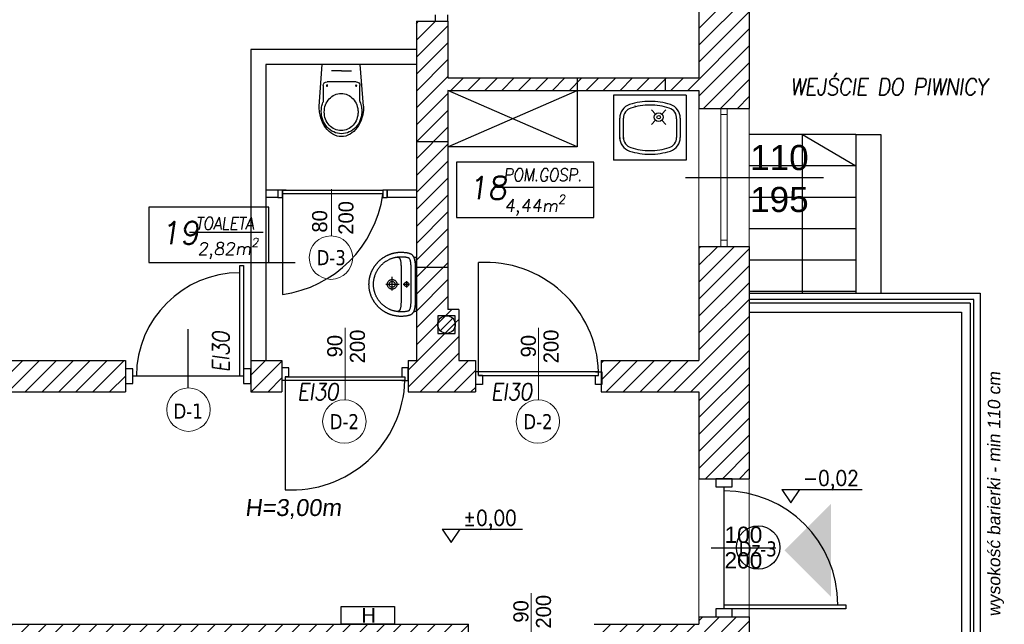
# Model space of a CAD drawing. Header units: millimetres. Extents: x -486876 to 553054, y -140324 to 834178.
# Tile 91 of 155: x -57942 to -50099, y 69711 to 74524. Entities that reach past the tile are written whole.
import ezdxf
from ezdxf.enums import TextEntityAlignment as Align

# ---------------------------------------------------------------- set-up
doc = ezdxf.new("R2010")
doc.units = ezdxf.units.MM
doc.linetypes.add('DASH2', pattern=[0.75, 0.5, -0.25])
for name, color, linetype, lineweight in [('_XREF', 252, 'DASH2', 13), ('XREF$0$okna', 8, 'Continuous', 20), ('XREF$0$ściana nośna', 8, 'Continuous', 30)]:
    doc.layers.add(name, color=color, linetype=linetype, lineweight=lineweight)
for name, color, linetype in [('XREF$0$A-ARM', 8, 'Continuous'), ('XREF$0$A-BUD-OP', 8, 'Continuous'), ('XREF$0$ArchiCAD', 8, 'Continuous'), ('XREF$0$DRZWI', 8, 'Continuous'), ('XREF$0$MEBLE', 8, 'Continuous'), ('XREF$0$MEBLE_ŁAZIENKOWE_I_KUCHENNE', 8, 'Continuous'), ('XREF$0$nowe ściany', 8, 'Continuous'), ('XREF$0$OPIS', 8, 'Continuous'), ('XREF$0$OPISY', 8, 'Continuous'), ('XREF$0$Ppoż', 20, 'Continuous'), ('XREF$0$WIDOK', 8, 'Continuous'), ('XREF$0$WYMIARY', 9, 'Continuous'), ('XREF$0$WYPEŁNIENIA', 8, 'Continuous'), ('XREF$0$ŚCIANY', 8, 'Continuous')]:
    doc.layers.add(name, color=color, linetype=linetype)
doc.styles.add('XREF$0$APLUS', font='arial.ttf', dxfattribs={"width": 0.6})
doc.styles.add('XREF$0$GENERATED_STYLE_1', font='txt')
doc.styles.add('XREF$0$KOTA', font='SIMPLEX', dxfattribs={"width": 0.9, "height": 25})
doc.styles.add('XREF$0$Standard', font='arial.ttf')
doc.styles.add('XREF$0$Verdana 0.8', font='verdana.ttf', dxfattribs={"width": 0.8})

# ---------------------------------------------------------------- blocks, each defined once
blk = doc.blocks.new('*U595')
for p in [(0, -0.35), (0, 0.35)]:
    blk.add_line(p, (0, 0.375))
at = {"ltscale": 0.8}
blk.add_line((-0.0797, 0), (0.3181, 0), dxfattribs=at)
blk.add_lwpolyline([(0.05, 0.375), (0.05, 0.425), (-0.05, 0.425), (-0.05, 0.375)], close=True, dxfattribs=at)
blk.add_lwpolyline([(0, -0.375), (0, -0.35), (0.7497, -0.35), (0.7497, -0.375), (0.05, -0.375), (-0.05, -0.375), (-0.05, -0.425), (0.05, -0.425), (0.05, -0.375)])
blk.add_arc((0, -0.35), 0.7, 0, 90)
at = {"style": 'XREF$0$APLUS'}
blk.add_attdef('S', text='', height=0.1, dxfattribs=at).set_placement((0.1192, 0), align=Align.BOTTOM_CENTER)
blk.add_attdef('H', text='', height=0.1, dxfattribs=at).set_placement((0.1192, -0.0273), align=Align.TOP_CENTER)
blk = doc.blocks.new('XREF$0$KOTA_R3')
at = {"layer": 'XREF$0$A-BUD-OP'}
blk.add_line((-279.4, -2136.8), (-172.7, -2136.8), dxfattribs=at)
blk.add_lwpolyline([(-279.4, -2136.8), (-267.5, -2154.3), (-255.5, -2136.8)], dxfattribs=at)
at = {"layer": 'XREF$0$A-BUD-OP', "style": 'XREF$0$KOTA', "width": 0.9}
for p, height in [((-251.3, -2131.6), 20), ((-251.3, -2153.3), 14)]:
    blk.add_attdef('KOTA', p, '', height=height, dxfattribs=at)
blk = doc.blocks.new('XREF$0$ubi012_r')
for p, q in [((-2.32, 33.16), (0, 0)), ((33.07, 33.16), (30.34, 0)), ((0.86, 16.83), (0.86, 29.35)), ((30.16, 29.17), (30.16, 16.83)), ((27.13, 13.79), (3.9, 13.79)), ((30.34, 0), (0, 0)), ((15.37, 5.06), (7.45, 5.06)), ((15.37, 5.06), (23.29, 5.06))]:
    blk.add_line(p, q)
for centre in [(3.9, 16.83), (27.13, 16.83)]:
    blk.add_circle(centre, 0.506)
for centre, radius, start, end in [((16.19, 42.02), 15.54, 105.94452, 133.25421), ((15.37, 44.42), 13.01, 74.61479, 105.38521), ((15.46, 40.39), 14.7, 77.63332, 102.36668), ((14.56, 42.02), 15.54, 46.74579, 74.05548), ((18.1, 37.5), 18.76, 148.86698, 169.86451), ((20.78, 37.1), 22.27, 133.17767, 154.62576), ((16.63, 38.41), 17.03, 126.52593, 148.9267), ((16.15, 38.74), 14.19, 126.52593, 148.9267), ((15.64, 39.74), 15.37, 102.49464, 126.4967), ((15.32, 39.85), 12.81, 102.49464, 126.4967), ((15.17, 40.39), 12.25, 77.63332, 102.36668), ((15.02, 39.85), 12.81, 53.5033, 77.50536), ((15.28, 39.74), 15.37, 53.5033, 77.50536), ((14.19, 38.74), 14.19, 31.0733, 53.47407), ((14.28, 38.41), 17.03, 31.0733, 53.47407), ((9.97, 37.1), 22.27, 25.37424, 46.82233), ((12.82, 37.5), 18.76, 10.13549, 31.13302), ((27.53, 33.76), 29.8, 154.37329, 172.01485), ((18.81, 37.34), 19.49, 169.76703, 190.23297), ((17.96, 37.85), 16.24, 169.76703, 190.23297), ((17.37, 37.98), 15.63, 148.86698, 169.86451), ((12.97, 37.98), 15.63, 10.13549, 31.13302), ((12.37, 37.85), 16.24, 0, 10.23297), ((3.22, 33.76), 29.8, 7.98515, 25.62671), ((12.1, 37.34), 19.49, 0, 10.23297), ((30.81, 33.16), 33.13, 171.78452, 180.10773), ((15.63, 36.6), 16.22, 189.63639, 202.72046), ((17.37, 37.72), 15.63, 190.13549, 211.13302), ((12.97, 37.72), 15.63, 328.86698, 349.86451), ((12.37, 37.85), 16.24, 349.76703, 0.00002), ((-13.89, 43.27), 46.14, 343.15853, 348.2524), ((12.1, 37.34), 19.49, 349.76703, 0.00002), ((-0.06, 33.16), 33.13, 0, 8.21548), ((-1.67, 29.35), 2.53, 0, 22.72046), ((16.15, 36.96), 14.19, 211.0733, 233.47407), ((15.32, 35.85), 12.81, 233.5033, 257.50536), ((15.02, 35.85), 12.81, 282.49464, 306.4967), ((14.19, 36.96), 14.19, 306.52593, 328.9267), ((32.69, 29.17), 2.53, 163.15853, 180), ((3.9, 16.83), 3.03, 180, 270), ((15.17, 35.31), 12.25, 257.63332, 282.36668), ((27.13, 16.83), 3.03, 270, 0)]:
    blk.add_arc(centre, radius, start, end)
blk = doc.blocks.new('XREF$0$KKP-KOLO2-B02X0201')
at = {"layer": 'XREF$0$A-ARM'}
for points in [[(-21.09, 0), (-21.12, -0.55), (-21.2, -1), (-21.34, -1.39), (-21.54, -1.76), (-21.81, -2.13), (-22.13, -2.54)], [(21.09, 0), (0, 0), (-21.09, 0)], [(22.13, -2.54), (21.81, -2.13), (21.54, -1.76), (21.34, -1.39), (21.2, -1), (21.12, -0.55), (21.09, 0)], [(25.29, -12.17), (25.29, -12.54), (25.28, -12.9), (25.27, -13.27), (25.25, -13.64), (25.22, -14), (25.19, -14.37), (25.16, -14.73), (25.12, -15.09), (25.08, -15.45), (25.03, -15.81), (24.97, -16.16), (24.91, -16.52), (24.85, -16.87), (24.78, -17.22), (24.71, -17.57), (24.63, -17.92), (24.55, -18.26), (24.46, -18.61), (24.37, -18.95), (24.27, -19.29), (24.17, -19.63), (24.06, -19.96), (23.95, -20.3), (23.83, -20.63), (23.71, -20.96), (23.59, -21.29), (23.46, -21.61), (23.33, -21.94), (23.19, -22.26), (23.05, -22.58), (22.9, -22.89), (22.75, -23.21), (22.6, -23.52), (22.44, -23.83), (22.27, -24.14), (22.11, -24.44), (21.94, -24.74), (21.76, -25.04), (21.58, -25.34), (21.4, -25.63), (21.21, -25.92), (21.02, -26.21), (20.83, -26.5), (20.63, -26.78), (20.43, -27.06), (20.22, -27.34), (20.01, -27.62), (19.8, -27.89), (19.58, -28.16), (19.36, -28.42), (19.14, -28.68), (18.91, -28.94), (18.68, -29.2), (18.45, -29.45), (18.21, -29.7), (17.97, -29.95), (17.73, -30.2), (17.48, -30.44), (17.23, -30.67), (16.98, -30.91), (16.72, -31.14), (16.46, -31.36), (16.2, -31.59), (15.93, -31.81), (15.66, -32.02), (15.39, -32.24), (15.12, -32.45), (14.84, -32.65), (14.56, -32.85), (14.28, -33.05), (13.99, -33.25), (13.7, -33.44), (13.41, -33.62), (13.12, -33.81), (12.82, -33.98), (12.52, -34.16), (12.22, -34.33), (11.91, -34.5), (11.61, -34.66), (11.3, -34.82), (10.98, -34.97), (10.67, -35.12), (10.35, -35.27), (10.03, -35.41), (9.71, -35.55), (9.39, -35.68), (9.06, -35.81), (8.74, -35.94), (8.41, -36.06), (8.07, -36.17), (7.74, -36.28), (7.4, -36.39), (7.06, -36.49), (6.72, -36.59), (6.38, -36.68), (6.04, -36.77), (5.69, -36.85), (5.35, -36.93), (5, -37), (4.65, -37.07), (4.29, -37.14), (3.94, -37.2), (3.58, -37.25), (3.23, -37.3), (2.87, -37.34), (2.51, -37.38), (2.14, -37.42), (1.78, -37.45), (1.42, -37.47), (1.05, -37.49), (0.68, -37.5), (0.31, -37.51), (-0.06, -37.51), (-0.06, -37.51), (-0.43, -37.51), (-0.8, -37.5), (-1.16, -37.49), (-1.53, -37.47), (-1.89, -37.45), (-2.26, -37.42), (-2.62, -37.38), (-2.98, -37.34), (-3.34, -37.3), (-3.7, -37.25), (-4.05, -37.2), (-4.41, -37.14), (-4.76, -37.07), (-5.11, -37), (-5.46, -36.93), (-5.81, -36.85), (-6.15, -36.77), (-6.5, -36.68), (-6.84, -36.59), (-7.18, -36.49), (-7.52, -36.39), (-7.85, -36.28), (-8.19, -36.17), (-8.52, -36.06), (-8.85, -35.94), (-9.18, -35.81), (-9.5, -35.68), (-9.83, -35.55), (-10.15, -35.41), (-10.47, -35.27), (-10.78, -35.12), (-11.1, -34.97), (-11.41, -34.82), (-11.72, -34.66), (-12.03, -34.5), (-12.33, -34.33), (-12.63, -34.16), (-12.93, -33.98), (-13.23, -33.81), (-13.52, -33.62), (-13.81, -33.44), (-14.1, -33.25), (-14.39, -33.05), (-14.67, -32.85), (-14.95, -32.65), (-15.23, -32.45), (-15.51, -32.24), (-15.78, -32.02), (-16.05, -31.81), (-16.31, -31.59), (-16.58, -31.36), (-16.84, -31.14), (-17.09, -30.91), (-17.35, -30.67), (-17.6, -30.44), (-17.84, -30.2), (-18.09, -29.95), (-18.33, -29.7), (-18.56, -29.45), (-18.8, -29.2), (-19.03, -28.94), (-19.25, -28.68), (-19.48, -28.42), (-19.7, -28.16), (-19.91, -27.89), (-20.13, -27.62), (-20.34, -27.34), (-20.54, -27.06), (-20.74, -26.78), (-20.94, -26.5), (-21.14, -26.21), (-21.33, -25.92), (-21.51, -25.63), (-21.7, -25.34), (-21.88, -25.04), (-22.05, -24.74), (-22.22, -24.44), (-22.39, -24.14), (-22.55, -23.83), (-22.71, -23.52), (-22.86, -23.21), (-23.01, -22.89), (-23.16, -22.58), (-23.3, -22.26), (-23.44, -21.94), (-23.57, -21.61), (-23.7, -21.29), (-23.83, -20.96), (-23.95, -20.63), (-24.06, -20.3), (-24.17, -19.96), (-24.28, -19.63), (-24.38, -19.29), (-24.48, -18.95), (-24.57, -18.61), (-24.66, -18.26), (-24.74, -17.92), (-24.82, -17.57), (-24.9, -17.22), (-24.96, -16.87), (-25.03, -16.52), (-25.09, -16.16), (-25.14, -15.81), (-25.19, -15.45), (-25.23, -15.09), (-25.27, -14.73), (-25.31, -14.37), (-25.34, -14), (-25.36, -13.64), (-25.38, -13.27), (-25.39, -12.9), (-25.4, -12.54), (-25.4, -12.17), (-25.4, -12.17), (-25.4, -11.8), (-25.38, -11.35), (-25.36, -10.84), (-25.33, -10.31), (-25.3, -9.77), (-25.27, -9.28), (-25.23, -8.85), (-25.19, -8.52), (-25.13, -8.07), (-25.06, -7.64), (-24.99, -7.22), (-24.91, -6.82), (-24.82, -6.44), (-24.73, -6.07), (-24.62, -5.72), (-24.51, -5.38), (-24.38, -5.06), (-24.24, -4.76), (-24.09, -4.47), (-23.93, -4.19), (-23.75, -3.93), (-23.55, -3.68), (-23.34, -3.44), (-23.11, -3.22), (-22.87, -3.01), (-22.6, -2.81), (-22.31, -2.63), (-22, -2.45), (-21.67, -2.29), (-21.32, -2.14), (-20.94, -1.99), (-20.54, -1.86), (-20.11, -1.74), (-19.66, -1.63), (-19.17, -1.53), (-19.17, -1.53), (-18.8, -1.45), (-18.41, -1.38), (-18.01, -1.32), (-17.59, -1.25), (-17.17, -1.2), (-16.73, -1.15), (-16.28, -1.1), (-15.82, -1.06), (-15.35, -1.04), (-14.87, -1.02), (-14.38, -1.01), (-0.06, -1.01), (14.27, -1.01), (14.76, -1.02), (15.23, -1.04), (15.7, -1.06), (16.16, -1.1), (16.61, -1.15), (17.05, -1.2), (17.48, -1.25), (17.9, -1.32), (18.3, -1.38), (18.69, -1.45), (19.06, -1.53), (19.54, -1.63), (20, -1.74), (20.43, -1.86), (20.83, -1.99), (21.21, -2.14), (21.56, -2.29), (21.89, -2.45), (22.2, -2.63), (22.48, -2.81), (22.75, -3.01), (23, -3.22), (23.23, -3.44), (23.44, -3.68), (23.63, -3.93), (23.81, -4.19), (23.98, -4.47), (24.13, -4.76), (24.27, -5.06), (24.39, -5.38), (24.51, -5.72), (24.61, -6.07), (24.71, -6.44), (24.79, -6.82), (24.88, -7.22), (24.95, -7.64), (25.02, -8.07), (25.08, -8.52), (25.12, -8.85), (25.15, -9.28), (25.19, -9.77), (25.22, -10.31), (25.24, -10.84), (25.27, -11.35), (25.28, -11.8), (25.29, -12.17)], [(-0.05, -33.94), (-0.61, -33.93), (-1.16, -33.92), (-1.72, -33.89), (-2.28, -33.85), (-2.7, -33.79), (-3.12, -33.73), (-3.53, -33.66), (-3.94, -33.59), (-4.34, -33.51), (-4.74, -33.42), (-5.14, -33.33), (-5.53, -33.23), (-5.93, -33.13), (-6.33, -33.02), (-6.73, -32.9), (-7.13, -32.77), (-7.53, -32.64), (-7.96, -32.47), (-8.38, -32.29), (-8.79, -32.11), (-9.2, -31.92), (-9.61, -31.73), (-10.02, -31.53), (-10.42, -31.33), (-10.8, -31.11), (-11.16, -30.89), (-11.52, -30.66), (-11.87, -30.43), (-12.22, -30.2), (-12.56, -29.97), (-12.89, -29.72), (-13.22, -29.48), (-13.55, -29.23), (-13.87, -28.97), (-14.19, -28.7), (-14.51, -28.43), (-14.82, -28.15), (-15.14, -27.86), (-15.45, -27.56), (-15.76, -27.24), (-16.06, -26.91), (-16.35, -26.58), (-16.63, -26.25), (-16.91, -25.92), (-17.17, -25.58), (-17.44, -25.24), (-17.7, -24.9), (-17.95, -24.55), (-18.2, -24.19), (-18.45, -23.82), (-18.69, -23.45), (-19.7, -21.59), (-19.87, -21.21), (-20.04, -20.83), (-20.19, -20.44), (-20.34, -20.06), (-20.49, -19.67), (-20.62, -19.28), (-20.75, -18.9), (-20.88, -18.51), (-20.99, -18.12), (-21.1, -17.73), (-21.2, -17.34), (-21.3, -16.94), (-21.38, -16.55), (-21.46, -16.15), (-21.54, -15.75), (-21.6, -15.36), (-21.66, -14.95), (-21.71, -14.55), (-21.75, -14.15), (-21.78, -13.74), (-21.81, -13.33), (-21.83, -12.92), (-21.84, -12.51), (-21.84, -12.09), (-21.84, -11.68), (-21.82, -11.26), (-21.81, -10.84), (-21.78, -10.42), (-21.76, -10), (-21.73, -9.57), (-21.69, -9.16), (-21.64, -8.74), (-21.58, -8.32), (-21.51, -7.91), (-21.43, -7.49), (-21.32, -7.09), (-21.2, -6.68), (-21.06, -6.4), (-20.88, -6.14), (-20.65, -5.9), (-20.38, -5.69), (-20.07, -5.5), (-19.73, -5.34), (-19.37, -5.2), (-18.99, -5.07), (-18.59, -4.96), (-18.17, -4.87), (-17.75, -4.8), (-17.33, -4.73), (-16.9, -4.68), (-16.49, -4.64), (-16.08, -4.61), (-15.69, -4.59), (-15.32, -4.58), (-14.98, -4.57), (-14.66, -4.56), (-14.38, -4.56), (-0.05, -4.56), (14.27, -4.56), (14.55, -4.56), (14.87, -4.57), (15.21, -4.58), (15.58, -4.59), (15.97, -4.61), (16.38, -4.64), (16.8, -4.68), (17.22, -4.73), (17.64, -4.8), (18.07, -4.87), (18.48, -4.96), (18.88, -5.07), (19.26, -5.2), (19.63, -5.34), (19.96, -5.5), (20.27, -5.69), (20.54, -5.9), (20.77, -6.14), (20.96, -6.4), (21.09, -6.68), (21.22, -7.09), (21.32, -7.49), (21.41, -7.91), (21.48, -8.32), (21.54, -8.74), (21.58, -9.16), (21.62, -9.57), (21.65, -10), (21.68, -10.42), (21.7, -10.84), (21.72, -11.26), (21.73, -11.68), (21.74, -12.09), (21.73, -12.51), (21.72, -12.92), (21.7, -13.33), (21.68, -13.74), (21.64, -14.15), (21.6, -14.55), (21.55, -14.95), (21.49, -15.36), (21.43, -15.75), (21.36, -16.15), (21.28, -16.55), (21.19, -16.94), (21.1, -17.34), (20.99, -17.73), (20.89, -18.12), (20.77, -18.51), (20.65, -18.9), (20.52, -19.28), (20.38, -19.67), (20.24, -20.06), (20.09, -20.44), (19.93, -20.83), (19.76, -21.21), (19.59, -21.59), (19.59, -21.59), (18.58, -23.45), (18.34, -23.82), (18.09, -24.19), (17.84, -24.55), (17.59, -24.9), (17.33, -25.24), (17.07, -25.58), (16.8, -25.92), (16.52, -26.25), (16.24, -26.58), (15.95, -26.91), (15.65, -27.24), (15.35, -27.56), (15.03, -27.86), (14.72, -28.15), (14.4, -28.43), (14.08, -28.7), (13.76, -28.97), (13.44, -29.23), (13.11, -29.48), (12.78, -29.72), (12.45, -29.97), (12.11, -30.2), (11.76, -30.43), (11.41, -30.66), (11.06, -30.89), (10.69, -31.11), (10.32, -31.33), (9.91, -31.53), (9.5, -31.73), (9.09, -31.92), (8.68, -32.11), (8.27, -32.29), (7.85, -32.47), (7.43, -32.64), (7.43, -32.64), (7.02, -32.77), (6.62, -32.9), (6.22, -33.02), (5.82, -33.13), (5.43, -33.23), (5.03, -33.33), (4.63, -33.42), (4.23, -33.51), (3.83, -33.59), (3.42, -33.66), (3.01, -33.73), (2.6, -33.79), (2.17, -33.85), (1.61, -33.89), (1.06, -33.92), (0.5, -33.93), (-0.05, -33.94)], [(-0.04, -6.08), (0.43, -6.14), (0.85, -6.32), (1.21, -6.6), (1.49, -6.96), (1.67, -7.38), (1.73, -7.86), (1.67, -8.33), (1.49, -8.75), (1.21, -9.11), (0.85, -9.39), (0.43, -9.57), (-0.04, -9.63), (-0.51, -9.57), (-0.94, -9.39), (-1.3, -9.11), (-1.58, -8.75), (-1.75, -8.33), (-1.82, -7.86), (-1.75, -7.38), (-1.58, -6.96), (-1.3, -6.6), (-0.94, -6.32), (-0.51, -6.14), (-0.04, -6.08)], [(-0.05, -10.45), (-0.05, -5.48)], [(-21.62, -15.21), (-21.58, -14.99), (-21.53, -14.78), (-21.48, -14.58), (-21.41, -14.39), (-21.33, -14.21), (-21.24, -14.04), (-21.14, -13.87), (-21.02, -13.72), (-20.88, -13.57), (-20.72, -13.43), (-20.55, -13.3), (-20.35, -13.18), (-20.14, -13.06), (-19.9, -12.95), (-19.63, -12.85), (-19.34, -12.76), (-19.02, -12.67), (-18.67, -12.6), (-18.29, -12.53), (-17.88, -12.46), (-17.43, -12.4), (-16.96, -12.35), (-16.44, -12.31), (-15.89, -12.27), (-15.3, -12.24), (-14.67, -12.21), (-14, -12.19), (-13.28, -12.18), (-12.52, -12.17), (-11.72, -12.17)], [(-11.72, -12.17), (-0.06, -12.17), (11.6, -12.17)], [(-0.06, -15.43), (0.33, -15.45), (0.71, -15.51), (1.07, -15.6), (1.42, -15.73), (1.75, -15.89), (2.06, -16.08), (2.36, -16.3), (2.63, -16.55), (2.87, -16.82), (3.09, -17.11), (3.28, -17.43), (3.44, -17.76), (3.57, -18.11), (3.66, -18.47), (3.72, -18.85), (3.74, -19.24), (3.72, -19.62), (3.66, -20), (3.57, -20.36), (3.44, -20.71), (3.28, -21.05), (3.09, -21.36), (2.87, -21.65), (2.63, -21.92), (2.36, -22.17), (2.06, -22.39), (1.75, -22.58), (1.42, -22.74), (1.07, -22.87), (0.71, -22.96), (0.33, -23.02), (-0.06, -23.04), (-0.45, -23.02), (-0.82, -22.96), (-1.19, -22.87), (-1.54, -22.74), (-1.87, -22.58), (-2.18, -22.39), (-2.48, -22.17), (-2.75, -21.92), (-2.99, -21.65), (-3.21, -21.36), (-3.4, -21.05), (-3.56, -20.71), (-3.69, -20.36), (-3.78, -20), (-3.84, -19.62), (-3.86, -19.24), (-3.84, -18.85), (-3.78, -18.47), (-3.69, -18.11), (-3.56, -17.76), (-3.4, -17.43), (-3.21, -17.11), (-2.99, -16.82), (-2.75, -16.55), (-2.48, -16.3), (-2.18, -16.08), (-1.87, -15.89), (-1.54, -15.73), (-1.19, -15.6), (-0.82, -15.51), (-0.45, -15.45), (-0.06, -15.43)], [(-2.61, -7.95), (2.52, -7.95)], [(-0.06, -24.21), (-0.06, -13.57)], [(11.6, -12.17), (12.41, -12.17), (13.17, -12.18), (13.88, -12.19), (14.55, -12.21), (15.18, -12.24), (15.78, -12.27), (16.33, -12.31), (16.84, -12.35), (17.32, -12.4), (17.77, -12.46), (18.18, -12.53), (18.56, -12.6), (18.9, -12.67), (19.22, -12.76), (19.52, -12.85), (19.78, -12.95), (20.02, -13.06), (20.24, -13.18), (20.44, -13.3), (20.61, -13.43), (20.76, -13.57), (20.9, -13.72), (21.02, -13.87), (21.13, -14.04), (21.22, -14.21), (21.3, -14.39), (21.36, -14.58), (21.42, -14.78), (21.47, -14.99), (21.51, -15.21)], [(4.89, -19.26), (-5.94, -19.26)], [(-0.06, -16.9), (0.36, -16.94), (0.75, -17.05), (1.12, -17.22), (1.44, -17.45), (1.72, -17.73), (1.95, -18.06), (2.13, -18.42), (2.23, -18.82), (2.27, -19.24), (2.23, -19.65), (2.13, -20.05), (1.95, -20.41), (1.72, -20.74), (1.44, -21.02), (1.12, -21.25), (0.75, -21.42), (0.36, -21.53), (-0.06, -21.57), (-0.48, -21.53), (-0.87, -21.42), (-1.23, -21.25), (-1.56, -21.02), (-1.84, -20.74), (-2.07, -20.41), (-2.24, -20.05), (-2.35, -19.65), (-2.39, -19.24), (-2.35, -18.82), (-2.24, -18.42), (-2.07, -18.06), (-1.84, -17.73), (-1.56, -17.45), (-1.23, -17.22), (-0.87, -17.05), (-0.48, -16.94), (-0.06, -16.9)]]:
    blk.add_lwpolyline(points, dxfattribs=at)
blk = doc.blocks.new('XREF')
at = {"layer": 'XREF$0$MEBLE_ŁAZIENKOWE_I_KUCHENNE'}
h = blk.add_hatch(color=256, dxfattribs=at)
h.paths.add_polyline_path([(5871.89, 9970.68), (5871.89, 9933.61), (5834.82, 9970.68)])
h.paths.add_polyline_path([(5871.89, 10007.75), (5871.89, 9970.68), (5834.82, 9970.68)])
at = {"layer": 'XREF$0$WYPEŁNIENIA'}
h = blk.add_hatch(dxfattribs=at)
h.set_pattern_fill('ANSI31', color=256, scale=3)
h.set_pattern_definition([(45, (-52999.899, 13162.694), (-6.7351921, 6.7351921), [])])
h.paths.add_polyline_path([(5376.11, 10651.78), (5336.75, 10651.78), (5336.75, 10611.78), (5376.11, 10611.78)])
h.paths.add_polyline_path([(5806.69, 10651.78), (5486.11, 10651.78), (5486.11, 10611.78), (5541.69, 10611.78), (5541.69, 10491.78), (5566.69, 10491.78), (5566.69, 10611.78), (5766.69, 10611.78), (5766.69, 10481.78), (5766.69, 10471.78), (5766.69, 10346.78), (5739.69, 10346.78), (5739.69, 10336.78), (5766.69, 10336.78), (5766.69, 10322.47), (5806.69, 10322.47)])
h.paths.add_polyline_path([(5566.69, 10391.78), (5556.69, 10391.78), (5541.69, 10391.78), (5541.69, 10295.78), (5566.69, 10295.78), (5566.69, 10336.78), (5739.69, 10336.78), (5739.69, 10346.78), (5566.69, 10346.78)])
h.paths.add_polyline_path([(5566.69, 10295.78), (5541.69, 10295.78), (5541.69, 10195.78), (5566.69, 10195.78)])
h.paths.add_polyline_path([(5558.62, 10157.37), (5572.62, 10157.37), (5572.62, 10143.37), (5558.62, 10143.37)], flags=16)
edge = h.paths.add_edge_path(flags=16)
edge.add_arc((5565.62, 10150.37), 7, 0, 360)
h.paths.add_polyline_path([(5806.69, 10212.47), (5766.69, 10212.47), (5766.69, 10121.78), (5688.72, 10121.78), (5688.72, 10096.78), (5766.69, 10096.78), (5766.69, 10027.67), (5806.69, 10027.67), (5806.69, 10029.35)])
h.paths.add_polyline_path([(5806.69, 9917.67), (5766.69, 9917.67), (5766.69, 9911.78), (5683.24, 9911.78), (5683.24, 9881.78), (5766.69, 9881.78), (5766.69, 9779.12), (5806.69, 9779.12)])
h.paths.add_polyline_path([(5157.25, 9881.78), (5142.25, 9881.78), (5141.56, 9712.78), (5141.56, 9656.78), (5141.56, 9631.78), (5156.56, 9631.78), (5156.56, 9712.78)])
h.paths.add_polyline_path([(5256.56, 9656.78), (5156.56, 9656.78), (5156.56, 9631.78), (5256.56, 9631.78)])
h.paths.add_polyline_path([(5451.56, 9666.86), (5426.56, 9666.86), (5426.56, 9656.78), (5256.56, 9656.78), (5256.56, 9631.78), (5426.56, 9631.78), (5451.56, 9631.78)])
h.paths.add_polyline_path([(5806.69, 9779.12), (5766.69, 9779.12), (5766.69, 9756.28), (5806.69, 9756.28)])
h.paths.add_polyline_path([(5806.69, 9563.42), (5766.69, 9563.42), (5766.69, 9361.43), (5605.18, 9361.43), (5605.18, 9321.43), (5766.69, 9321.43), (5766.69, 9268.64), (5806.69, 9268.64)])
h.paths.add_polyline_path([(5806.69, 9646.28), (5766.69, 9646.28), (5766.69, 9563.42), (5806.69, 9563.42)])
h.paths.add_polyline_path([(5495.18, 9361.43), (5463.86, 9361.43), (5451.56, 9361.43), (5451.56, 9481.78), (5426.56, 9481.78), (5426.56, 9361.43), (5366.74, 9361.43), (5366.74, 9321.43), (5495.18, 9321.43)])
h.paths.add_polyline_path([(5256.74, 9361.43), (4971.58, 9361.43), (4971.58, 9321.43), (5256.74, 9321.43)])
h.paths.add_polyline_path([(4861.58, 9361.43), (4816.56, 9361.43), (4816.56, 9450.58), (4776.56, 9450.58), (4776.56, 9361.43), (4714.92, 9361.43), (4714.92, 9321.43), (4861.58, 9321.43)])
h.paths.add_polyline_path([(4604.92, 9361.43), (4411.55, 9361.43), (4411.55, 9321.43), (4604.92, 9321.43)])
h.paths.add_polyline_path([(4411.55, 9361.43), (4406.56, 9361.43), (4406.56, 9411.43), (4366.56, 9411.43), (4366.56, 9361.43), (4171.56, 9361.43), (4171.56, 9321.43), (4411.55, 9321.43)])
h.paths.add_polyline_path([(4816.56, 9631.78), (5021.56, 9631.78), (5021.56, 9656.78), (4816.56, 9656.78), (4816.56, 9766.19), (4776.56, 9766.19), (4776.56, 9563.42), (4816.56, 9563.42)])
h.paths.add_polyline_path([(4816.56, 9563.42), (4776.56, 9563.42), (4776.56, 9510.58), (4816.56, 9510.58)])
h.paths.add_polyline_path([(5806.69, 9158.64), (5766.69, 9158.64), (5766.69, 9112.7), (5806.69, 9112.7)])
h.paths.add_polyline_path([(4783.69, 9911.78), (4771.69, 9911.78)])
h.paths.add_polyline_path([(4886.69, 10121.78), (4796.69, 10121.78), (4796.69, 10096.78), (4886.69, 10096.78)])
h.paths.add_polyline_path([(5434.52, 10096.78), (5434.52, 10121.78), (5409.69, 10121.78), (5409.81, 10096.78)])
h.paths.add_polyline_path([(5535.02, 10121.78), (5535.02, 10108.85), (5535.02, 10108.85), (5535.02, 10096.78), (5588.72, 10096.78), (5588.72, 10121.78), (5575.42, 10121.78), (5575.42, 10162.36), (5566.69, 10162.36), (5566.69, 10195.78), (5541.69, 10195.78), (5541.69, 10121.78)])
h = blk.add_hatch(dxfattribs=at)
h.set_pattern_fill('ANSI31', color=256, scale=3)
h.set_pattern_definition([(45, (428.967, 8619.944), (-6.735192, 6.735192), [])])
h.paths.add_polyline_path([(5131.69, 10611.78), (5226.75, 10611.78), (5226.75, 10651.78), (5034.68, 10651.78), (5034.68, 10611.78), (5106.69, 10611.78), (5106.69, 10492.03), (5131.69, 10480.17)])
h.paths.add_polyline_path([(5131.69, 10480.17), (5106.69, 10492.03), (5106.69, 10431.78), (4986.69, 10431.78), (4986.69, 10329.91), (4986.69, 10317.78), (4996.69, 10317.78), (4996.69, 10329.91), (4996.69, 10421.78), (5106.69, 10421.78), (5106.69, 10121.78), (4996.69, 10121.78), (4996.69, 10217.78), (4986.69, 10217.78), (4986.69, 10096.78), (5106.69, 10096.78), (5106.69, 10080.78), (5131.69, 10080.78), (5131.69, 10096.78), (5309.81, 10096.78), (5309.81, 10121.78), (5167.64, 10121.78), (5167.64, 10167.09), (5131.69, 10167.09)])
h.paths.add_polyline_path([(5138.63, 10159.36), (5152.63, 10159.36), (5152.63, 10145.36), (5138.63, 10145.36)], flags=16)
h.paths.add_polyline_path([(5138.63, 10138.66), (5152.63, 10138.66), (5152.63, 10124.66), (5138.63, 10124.66)], flags=16)
h.paths.add_polyline_path([(5342.2, 9911.78), (5131.69, 9911.78), (5131.69, 9927.78), (5106.69, 9927.78), (5106.69, 9911.78), (4754.5, 9911.78), (4743.77, 9881.78), (4776.56, 9881.78), (4776.56, 9866.19), (4786.56, 9866.19), (4816.56, 9866.19), (4816.56, 9881.78), (5141.56, 9881.78), (5156.56, 9881.78), (5336.01, 9881.78)])
h.paths.add_polyline_path([(5139.23, 9902.34), (5153.23, 9902.34), (5153.23, 9888.34), (5139.23, 9888.34)], flags=16)
h.paths.add_polyline_path([(5583.24, 9911.78), (5342.2, 9911.78), (5336.01, 9881.78), (5426.56, 9881.78), (5426.56, 9766.86), (5451.56, 9766.86), (5451.56, 9821.78), (5566.69, 9821.78), (5566.69, 9881.78), (5583.24, 9881.78)])
h.paths.add_polyline_path([(5504.63, 9871.77), (5518.63, 9871.77), (5518.63, 9857.77), (5504.63, 9857.77)], flags=16)
h.paths.add_polyline_path([(5518.63, 9864.77, -1), (5504.63, 9864.77, -1)], flags=16)
at = {"layer": 'XREF$0$DRZWI'}
for p, q in [((5985.65, 10170.26), (5806.69, 10170.26)), ((5982.65, 10167.26), (5806.69, 10167.26)), ((5982.65, 10167.26), (5982.65, 9890.14)), ((5985.65, 9887.14), (5985.65, 10170.26)), ((5400.99, 10109.28), (5315.69, 10109.28)), ((5318.63, 10109.28), (5315.69, 10109.28))]:
    blk.add_line(p, q, dxfattribs=at)
at = {"layer": 'XREF$0$DRZWI', "ltscale": 0.8}
blk.add_line((5359.81, 10099.9), (5359.81, 10146.7), dxfattribs=at)
at = {"layer": 'XREF$0$DRZWI'}
for points in [[(5556.69, 10396.78), (5556.69, 10391.78), (5566.69, 10391.78), (5566.69, 10396.78)], [(5434.88, 10257.38), (5514.88, 10257.38), (5514.88, 10254.3), (5502.38, 10254.3), (5434.88, 10254.3)], [(5437.88, 10257.38), (5434.88, 10257.38), (5434.88, 10174.3)], [(5443.9, 10257.38), (5514.88, 10257.38), (5514.88, 10254.3), (5502.38, 10254.3), (5434.88, 10254.3)], [(5403.93, 10109.28), (5400.99, 10109.28), (5400.99, 10197.47), (5403.93, 10197.47), (5403.93, 10115.16), (5403.93, 10103.39), (5409.81, 10103.39), (5409.81, 10115.16), (5403.93, 10115.16)], [(5594.22, 10109.7), (5591.22, 10109.7), (5591.22, 10199.7), (5591.22, 10199.7)], [(5440.02, 10108.85), (5440.02, 10115.85), (5435.02, 10115.85)], [(5530.02, 10115.85), (5530.02, 10108.93)], [(5530.02, 10105.85), (5535.02, 10105.85), (5535.02, 10115.85), (5530.02, 10115.85)], [(5591.22, 10109.7), (5686.72, 10109.7), (5686.72, 10112.7), (5686.72, 10112.7), (5589.22, 10112.78)], [(5594.22, 10109.7), (5594.22, 10102.7), (5589.22, 10102.7)], [(5684.22, 10112.7), (5689.22, 10112.7), (5689.22, 10102.7), (5684.22, 10102.7)], [(5684.22, 10102.7), (5684.22, 10109.62)], [(5437.02, 10108.85), (5532.52, 10108.85), (5532.52, 10105.85), (5532.52, 10105.85), (5435.02, 10105.77)], [(5440.02, 10108.85), (5437.02, 10108.85), (5437.02, 10018.85), (5437.02, 10018.85)]]:
    blk.add_lwpolyline(points, dxfattribs=at)
for points in [[(5434.88, 10257.38), (5431.35, 10257.38), (5431.35, 10251.38), (5434.88, 10251.38)], [(5518.41, 10257.38), (5514.88, 10257.38), (5514.88, 10251.38), (5518.41, 10251.38)]]:
    blk.add_lwpolyline(points, close=True, dxfattribs=at)
at = {"layer": 'XREF$0$DRZWI', "ltscale": 0.8}
blk.add_lwpolyline([(5315.69, 10115.16), (5309.81, 10115.16), (5309.81, 10103.39), (5315.69, 10103.39)], close=True, dxfattribs=at)
at = {"layer": 'XREF$0$DRZWI'}
blk.add_circle((5813.83, 9972.97), 17.28, dxfattribs=at)
for centre, radius, start, end in [((5422.13, 10267.1), 93.67, 277.82091, 351.95288), ((5596.66, 10109.76), 90.11, 1.87204, 93.46125), ((5400.99, 10109.28), 82.35, 90, 180), ((5442.46, 10108.79), 90.11, 266.53875, 358.12796)]:
    blk.add_arc(centre, radius, start, end, dxfattribs=at)
at = {"layer": 'XREF$0$MEBLE'}
for p, q in [((5566.69, 10291.78), (5669.69, 10336.78)), ((5669.69, 10291.78), (5566.69, 10336.78)), ((5669.69, 10336.78), (5669.69, 10291.78)), ((5669.69, 10291.78), (5566.69, 10291.78))]:
    blk.add_line(p, q, dxfattribs=at)
at = {"layer": 'XREF$0$MEBLE', "ltscale": 1.2}
for p, q in [((5756.64, 10332.99), (5698.75, 10332.99)), ((5698.75, 10332.99), (5698.75, 10281.11)), ((5756.64, 10332.99), (5698.75, 10332.99)), ((5698.75, 10332.99), (5698.75, 10281.11)), ((5756.64, 10332.99), (5756.64, 10281.11)), ((5756.64, 10332.99), (5756.64, 10281.11)), ((5732.1, 10317.95), (5728.8, 10321.25)), ((5732.1, 10317.95), (5728.8, 10321.25)), ((5737.11, 10317.95), (5740.42, 10321.25)), ((5737.11, 10317.95), (5740.42, 10321.25)), ((5703.58, 10298.16), (5703.58, 10314.61)), ((5703.58, 10298.16), (5703.58, 10314.61)), ((5706.47, 10298.16), (5706.47, 10314.61)), ((5706.47, 10298.16), (5706.47, 10314.61)), ((5748.92, 10314.04), (5748.92, 10299.31)), ((5748.92, 10314.04), (5748.92, 10299.31)), ((5751.81, 10314.61), (5751.81, 10299.31)), ((5751.81, 10314.61), (5751.81, 10299.31)), ((5732.1, 10312.94), (5728.8, 10309.63)), ((5732.1, 10312.94), (5728.8, 10309.63)), ((5737.11, 10312.94), (5740.42, 10309.63)), ((5737.11, 10312.94), (5740.42, 10309.63)), ((5756.64, 10281.11), (5698.75, 10281.11)), ((5756.64, 10281.11), (5698.75, 10281.11))]:
    blk.add_line(p, q, dxfattribs=at)
for radius in [3.54, 3.54, 1.42, 1.42]:
    blk.add_circle((5734.61, 10315.44), radius, dxfattribs=at)
for centre, radius, start, end in [((5715.01, 10314.57), 11.43, 107.87696, 179.78772), ((5715.01, 10314.57), 11.43, 107.87696, 179.78772), ((5715.01, 10314.57), 8.53, 107.9046, 179.7154), ((5715.01, 10314.57), 8.53, 107.9046, 179.7154), ((5727.71, 10274.93), 53.06, 90, 107.79581), ((5727.71, 10274.93), 53.06, 90, 107.79581), ((5727.71, 10274.93), 50.16, 90, 107.79581), ((5727.71, 10274.93), 50.16, 90, 107.79581), ((5715.76, 10315.19), 9.33, 90, 90.02774), ((5715.76, 10315.19), 9.33, 90, 90.02774), ((5727.71, 10274.93), 53.06, 72.20419, 90), ((5727.71, 10274.93), 53.06, 72.20419, 90), ((5727.71, 10274.93), 50.16, 72.20419, 90), ((5727.71, 10274.93), 50.16, 72.20419, 90), ((5740.45, 10314.61), 8.49, 356.16417, 72.20419), ((5740.45, 10314.61), 8.49, 356.16417, 72.20419), ((5740.45, 10314.61), 11.38, 360, 72.20419), ((5740.45, 10314.61), 11.38, 360, 72.20419), ((5714.96, 10299.31), 11.38, 180, 252.20419), ((5714.96, 10299.31), 11.38, 180, 252.20419), ((5714.96, 10299.31), 8.49, 180, 252.20419), ((5714.96, 10299.31), 8.49, 180, 252.20419), ((5740.43, 10299.31), 8.49, 287.79581, 360), ((5740.43, 10299.31), 8.49, 287.79581, 360), ((5740.43, 10299.31), 11.38, 287.79581, 360), ((5740.43, 10299.31), 11.38, 287.79581, 360), ((5727.69, 10338.99), 50.16, 252.20419, 270), ((5727.69, 10338.99), 50.16, 252.20419, 270), ((5727.69, 10338.99), 50.16, 270, 287.79581), ((5727.69, 10338.99), 50.16, 270, 287.79581), ((5727.69, 10338.99), 53.06, 252.20419, 270), ((5727.69, 10338.99), 53.06, 252.20419, 270), ((5727.69, 10338.99), 53.06, 270, 287.79581), ((5727.69, 10338.99), 53.06, 270, 287.79581)]:
    blk.add_arc(centre, radius, start, end, dxfattribs=at)
at = {"layer": 'XREF$0$nowe ściany'}
for p, q in [((5669.69, 10346.78), (5739.69, 10346.78)), ((5669.69, 10336.78), (5739.69, 10336.78)), ((5566.69, 10295.78), (5541.69, 10295.78)), ((5541.69, 10295.78), (5541.69, 10195.78)), ((5566.69, 10295.78), (5566.69, 10195.78)), ((5566.69, 10195.78), (5541.69, 10195.78)), ((5434.52, 10121.78), (5434.52, 10096.78)), ((5535.02, 10121.78), (5535.02, 10096.78)), ((5588.72, 10121.78), (5588.72, 10096.78)), ((5688.72, 10121.78), (5688.72, 10096.78)), ((5583.24, 9881.78), (5583.24, 9911.78))]:
    blk.add_line(p, q, dxfattribs=at)
at = {"layer": 'XREF$0$okna'}
for p, q in [((5766.69, 10212.47), (5766.69, 10322.47)), ((5806.69, 10212.47), (5806.69, 10322.47)), ((5784.19, 10217.47), (5784.19, 10317.47)), ((5789.19, 10217.47), (5789.19, 10319.97)), ((5766.69, 9917.67), (5766.69, 10029.35)), ((5806.69, 9917.67), (5806.69, 10029.35))]:
    blk.add_line(p, q, dxfattribs=at)
for points in [[(5789.19, 10317.47), (5784.19, 10317.47), (5784.19, 10322.47), (5789.19, 10322.47)], [(5789.19, 10212.47), (5784.19, 10212.47), (5784.19, 10217.47), (5789.19, 10217.47)]]:
    blk.add_lwpolyline(points, close=True, dxfattribs=at)
for points in [[(5474.13, 10258.11), (5474.13, 10220.95)], [(5474.13, 10258.11), (5474.13, 10220.95)], [(5484.77, 10147.7), (5484.77, 10090.58)], [(5638.97, 10147.7), (5638.97, 10090.58)], [(5632.99, 9936.53), (5632.99, 9879.41)]]:
    blk.add_lwpolyline(points, dxfattribs=at)
for centre in [(5473.6, 10203.62), (5360.09, 10082.63), (5484.25, 10073.24), (5638.45, 10073.24)]:
    blk.add_circle(centre, 17.28, dxfattribs=at)
at = {"layer": 'XREF$0$OPIS'}
for p, q in [((5755.98, 10267.47), (5865.87, 10267.47)), ((5605.82, 10259.83), (5683.06, 10259.83)), ((5360.81, 10223.97), (5419.68, 10223.97))]:
    blk.add_line(p, q, dxfattribs=at)
for points in [[(5683.06, 10279.75), (5573.6, 10279.75), (5573.6, 10235.58), (5683.06, 10235.58)], [(5424.11, 10243.89), (5328.58, 10243.89), (5328.58, 10199.73), (5424.11, 10199.73)]]:
    blk.add_lwpolyline(points, close=True, dxfattribs=at)
at = {"layer": 'XREF$0$WIDOK'}
for p, q in [((5891.69, 10301.62), (5806.69, 10301.62)), ((5849.19, 10175.28), (5849.19, 10301.62)), ((5849.19, 10301.62), (5891.69, 10276.62)), ((5891.69, 10301.62), (5891.69, 10175.28)), ((5891.69, 10301.62), (5911.69, 10301.62)), ((5911.69, 10301.62), (5911.69, 10175.28)), ((5891.69, 10276.62), (5806.69, 10276.62)), ((5891.69, 10251.62), (5806.69, 10251.62)), ((5891.69, 10226.62), (5806.69, 10226.62)), ((5891.69, 10201.62), (5806.69, 10201.62)), ((5806.69, 10175.28), (5962.74, 10175.28)), ((5806.69, 10175.28), (5990.69, 10175.28)), ((5990.69, 10175.28), (5990.69, 9752.15)), ((5806.69, 10160.28), (5947.74, 10160.28)), ((5806.69, 10160.28), (5975.69, 10160.28)), ((5975.69, 10160.28), (5975.69, 9903.88))]:
    blk.add_line(p, q, dxfattribs=at)
at = {"layer": 'XREF$0$WYMIARY'}
for p, q in [((5541.69, 10369.38), (5409.69, 10369.38)), ((5409.69, 10369.38), (5409.69, 10121.78)), ((5541.69, 10357.38), (5421.69, 10357.38)), ((5421.69, 10357.38), (5421.69, 10121.78)), ((5431.35, 10257.38), (5421.69, 10257.38)), ((5431.35, 10251.38), (5421.69, 10251.38)), ((5541.69, 10257.38), (5518.41, 10257.38)), ((5541.69, 10251.38), (5518.41, 10251.38)), ((5424.11, 10199.73), (5445.13, 10199.73)), ((5891.69, 10176.62), (5806.69, 10176.62)), ((5566.69, 10162.36), (5566.69, 10162.36))]:
    blk.add_line(p, q, dxfattribs=at)
at = {"layer": 'XREF$0$WYMIARY', "color": 6}
blk.add_lwpolyline([(5481.69, 9925.93), (5524.17, 9925.93), (5524.17, 9911.78), (5481.69, 9911.78)], close=True, dxfattribs=at)
at = {"layer": 'XREF$0$ściana nośna'}
for p, q in [((5806.69, 10651.78), (5806.69, 10322.47)), ((5766.69, 10471.78), (5766.69, 10346.78)), ((5541.69, 10391.78), (5566.69, 10391.78)), ((5541.69, 10391.78), (5541.69, 10295.78)), ((5566.69, 10391.78), (5566.69, 10346.78)), ((5566.69, 10346.78), (5669.69, 10346.78)), ((5669.69, 10346.78), (5669.69, 10336.78)), ((5739.69, 10346.78), (5766.69, 10346.78)), ((5739.69, 10346.78), (5739.69, 10336.78)), ((5566.69, 10336.78), (5669.69, 10336.78)), ((5566.69, 10336.78), (5566.69, 10295.78)), ((5739.69, 10336.78), (5766.69, 10336.78)), ((5766.69, 10336.78), (5766.69, 10322.47)), ((5766.69, 10322.47), (5806.69, 10322.47)), ((5431.35, 10257.38), (5431.35, 10251.38)), ((5431.35, 10257.38), (5431.35, 10251.38)), ((5518.41, 10257.38), (5518.41, 10251.38)), ((5766.69, 10212.47), (5766.69, 10121.78)), ((5766.69, 10212.47), (5806.69, 10212.47)), ((5806.69, 10212.47), (5806.69, 10027.67)), ((5541.69, 10195.78), (5541.69, 10121.78)), ((5566.69, 10195.78), (5566.69, 10162.36)), ((5575.42, 10162.36), (5566.69, 10162.36)), ((5575.42, 10162.36), (5575.42, 10121.78)), ((5167.64, 10121.78), (5309.81, 10121.78)), ((5309.81, 10121.78), (5309.81, 10096.78)), ((5409.81, 10121.78), (5434.52, 10121.78)), ((5409.81, 10121.78), (5409.81, 10096.78)), ((5535.02, 10121.78), (5541.69, 10121.78)), ((5575.42, 10121.78), (5588.72, 10121.78)), ((5688.72, 10121.78), (5766.69, 10121.78)), ((5131.69, 10096.78), (5309.81, 10096.78)), ((5409.81, 10096.78), (5434.52, 10096.78)), ((5535.02, 10096.78), (5588.72, 10096.78)), ((5688.72, 10096.78), (5766.69, 10096.78)), ((5766.69, 10096.78), (5766.69, 10027.67)), ((5766.69, 10027.67), (5806.69, 10027.67)), ((5766.69, 9917.67), (5766.69, 9911.78)), ((5766.69, 9917.67), (5806.69, 9917.67)), ((5806.69, 9917.67), (5806.69, 9756.28)), ((5131.69, 9911.78), (5583.24, 9911.78)), ((5683.24, 9911.78), (5766.69, 9911.78))]:
    blk.add_line(p, q, dxfattribs=at)
at = {"layer": 'XREF$0$ŚCIANY'}
blk.add_line((5560.67, 10145.42), (5570.57, 10155.32), dxfattribs=at)
blk.add_lwpolyline([(5572.62, 10143.37), (5572.62, 10157.37), (5558.62, 10157.37), (5558.62, 10143.37)], close=True, dxfattribs=at)
blk.add_circle((5565.62, 10150.37), 7, dxfattribs=at)
at = {"layer": 'XREF$0$A-ARM', "xscale": 1.007999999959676, "yscale": 1.007999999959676, "zscale": 1.007999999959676, "rotation": 270}
blk.add_blockref('XREF$0$KKP-KOLO2-B02X0201', (5541.69, 10182.35), dxfattribs=at)
at = {"layer": 'XREF$0$DRZWI', "xscale": 129.4117647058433, "yscale": 129.4117647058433, "zscale": 129.4117647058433}
blk.add_blockref('*U595', (5786.69, 9972.67), dxfattribs=at).add_auto_attribs({'S': '100', 'H': '200'})
at = {"layer": 'XREF$0$MEBLE_ŁAZIENKOWE_I_KUCHENNE', "ltscale": 1.2, "xscale": -1, "rotation": 180}
blk.add_blockref('XREF$0$ubi012_r', (5466.53, 10357.38), dxfattribs=at)
at = {"layer": 'XREF$0$OPISY'}
ref = blk.add_blockref('XREF$0$KOTA_R3', (6000.34, 11301.13), dxfattribs=dict(at, xscale=0.6000000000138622, yscale=0.6000000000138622, zscale=0.6000000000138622))
ref.add_attrib('KOTA', '-0,02', (5849.55, 10022.16), dxfattribs={"layer": 'XREF$0$A-BUD-OP', "height": 12, "rotation": 0.00032, "style": 'XREF$0$KOTA', "width": 0.9})
ref = blk.add_blockref('XREF$0$KOTA_R3', (5729.74, 11269.49), dxfattribs=dict(at, xscale=0.6000000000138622, yscale=0.6000000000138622, zscale=0.6000000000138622))
ref.add_attrib('KOTA', '%%p0,00', (5578.96, 9990.51), dxfattribs={"layer": 'XREF$0$A-BUD-OP', "height": 12, "rotation": 0.00032, "style": 'XREF$0$KOTA', "width": 0.9})
at = {"style": 'XREF$0$APLUS'}
blk.add_attdef('70', text='', height=12.94, rotation=90, dxfattribs=at).set_placement((5846.74, 4087.03), align=Align.BOTTOM_CENTER)
blk.add_attdef('165', text='', height=12.94, rotation=90, dxfattribs=at).set_placement((5850.28, 4086.91), align=Align.TOP_CENTER)
at = {"layer": 'XREF$0$ArchiCAD', "style": 'XREF$0$GENERATED_STYLE_1'}
for s, p in [('200', (5495.09, 10221.87)), ('80', (5474.16, 10223.55)), ('90', (5486.24, 10124.24)), ('200', (5504.24, 10119.55)), ('90', (5640.43, 10124.24)), ('200', (5658.44, 10119.55)), ('90', (5634.45, 9913.07)), ('200', (5652.46, 9908.38))]:
    blk.add_text(s, height=12, rotation=90, dxfattribs=at).set_placement(p, align=Align.BOTTOM_LEFT)
at = {"layer": 'XREF$0$DRZWI', "style": 'XREF$0$APLUS'}
for tag, height, p in [('90', 10.59, (3968.05, 17970.78)), ('90', 10.59, (4273.69, 17907.63)), ('90', 10.59, (4647.11, 17907.63)), ('90', 10.59, (4995.74, 17907.63)), ('90', 10.59, (5345.01, 17907.63)), ('90', 8.24, (3625.86, 17450.53)), ('90', 8.24, (4282.58, 17436.64)), ('90', 8.24, (4577.82, 17436.64)), ('90', 8.24, (5003.12, 17436.64)), ('90', 8.24, (5300.95, 17436.64)), ('90', 8.24, (5625.63, 17350.96)), ('110', 12.94, (3772.73, 10725.01)), ('100', 12.94, (3763.85, 10003.38)), ('90', 10.59, (3383.41, 9921.97)), ('83', 10.59, (4118.73, 4184.03))]:
    blk.add_attdef(tag, text='', height=height, dxfattribs=at).set_placement(p, align=Align.BOTTOM_CENTER)
for tag, height, p in [('200', 10.59, (3967.95, 17967.89)), ('200', 10.59, (4273.59, 17904.74)), ('200', 10.59, (4647.01, 17904.74)), ('200', 10.59, (4995.64, 17904.74)), ('200', 10.59, (5344.91, 17904.74)), ('200', 8.24, (3625.86, 17448.28)), ('200', 8.24, (4282.58, 17434.39)), ('200', 8.24, (4577.82, 17434.39)), ('200', 8.24, (5003.12, 17434.39)), ('200', 8.24, (5300.95, 17434.39)), ('200', 8.24, (5625.63, 17348.71)), ('210', 12.94, (3772.6, 10721.48)), ('200', 12.94, (3763.85, 9999.84)), ('200', 10.59, (3383.31, 9919.08)), ('178', 10.59, (4118.62, 4181.14))]:
    blk.add_attdef(tag, text='', height=height, dxfattribs=at).set_placement(p, align=Align.TOP_CENTER)
for tag, height, p in [('205', 10.59, (4204.92, 17787.31)), ('210', 10.59, (5722.65, 17787.31)), ('210', 12.94, (4044.07, 17776.19)), ('210', 12.94, (4602.86, 17776.83)), ('210', 12.94, (4951.5, 17776.83)), ('210', 12.94, (5300.98, 17776.83)), ('210', 12.94, (3579.16, 17557.04)), ('210', 12.94, (3935.88, 17557.04)), ('210', 12.94, (4219.13, 17557.04)), ('210', 12.94, (4633.7, 17557.04)), ('210', 12.94, (4958.43, 17557.04)), ('210', 12.94, (5356.84, 17557.04)), ('210', 12.94, (5615.9, 17557.04)), ('200', 11.76, (4716.1, 10187.15)), ('200', 11.76, (4936.97, 10128.95)), ('200', 11.76, (5363.02, 10117.1)), ('210', 13.53, (3475.75, 9987.9)), ('170', 11.76, (4209.38, 4035.73))]:
    blk.add_attdef(tag, text='', height=height, rotation=90, dxfattribs=at).set_placement(p, align=Align.TOP_CENTER)
for tag, height, p in [('100', 10.59, (5719.75, 17787.41)), ('100', 12.94, (4040.53, 17776.32)), ('96', 10.59, (4202.03, 17787.41)), ('100', 12.94, (4599.33, 17776.96)), ('100', 12.94, (4947.96, 17776.96)), ('100', 12.94, (5297.45, 17776.96)), ('100', 12.94, (3575.63, 17557.16)), ('100', 12.94, (3932.34, 17557.16)), ('100', 12.94, (4215.59, 17557.16)), ('100', 12.94, (4630.17, 17557.16)), ('100', 12.94, (4954.89, 17557.16)), ('100', 12.94, (5353.3, 17557.16)), ('100', 12.94, (5612.36, 17557.16)), ('90', 11.76, (4712.89, 10187.26)), ('90', 11.76, (4933.75, 10129.07)), ('90', 11.76, (5359.81, 10117.21)), ('120', 13.53, (3472.06, 9987.9)), ('90', 11.76, (4206.17, 4035.84))]:
    blk.add_attdef(tag, text='', height=height, rotation=90, dxfattribs=at).set_placement(p, align=Align.BOTTOM_CENTER)
at = {"layer": 'XREF$0$OPIS', "attachment_point": 1, "style": 'XREF$0$Standard'}
for s, width, gutter_width, insert, char_height in [('\\pxqc;110\\P195', 34.6776, 12.5, (5813.44, 10293.28), 20), ('\\A1;{\\Fromans|c238;\\Q8;\\W0.9;\\T0.95;POM.GOSP.}', 79.0239, 1, (5610.69, 10274.46), 10), ('\\A1;{\\Fromans|c238;\\Q8;18}', 79.0239, 1, (5582.86, 10268.21), 18), ('\\A1;{\\Fromans|c238;\\Q8;4,44m\\H0.7x;\\S2^ ;}', 79.0239, 1, (5611.61, 10253.51), 10), ('\\A1;{\\Fromans|c238;\\Q8;\\W0.9;\\T0.95;TOALETA}', 79.0239, 1, (5365.62, 10235.9), 10), ('\\A1;{\\Fromans|c238;\\Q8;19}', 79.0239, 1, (5337.85, 10232.35), 18), ('\\A1;{\\Fromans|c238;\\Q8;2,82m\\H0.7x;\\S2^ ;}', 79.0239, 1, (5367.23, 10219.14), 10)]:
    blk.add_mtext_dynamic_manual_height_columns(s, width=width, gutter_width=gutter_width, heights=[0], dxfattribs=dict(at, insert=insert, char_height=char_height))
at = {"layer": 'XREF$0$OPIS', "insert": (5996.73, 9917.98), "char_height": 10, "width": 215.1775, "attachment_point": 1, "rotation": 90, "style": 'XREF$0$Standard'}
blk.add_mtext('{\\Q7;wysokość barierki - min 110 cm}', dxfattribs=at)
at = {"layer": 'XREF$0$OPIS', "ltscale": 1.2, "insert": (5404.99, 10011.4), "char_height": 13.44, "width": 367.7213, "attachment_point": 1, "style": 'XREF$0$Standard'}
blk.add_mtext('{\\Q7;H=3,00m}', dxfattribs=at)
at = {"layer": 'XREF$0$OPIS', "color": 6, "insert": (5497.86, 9924.7), "char_height": 11.52, "attachment_point": 1, "style": 'XREF$0$Standard'}
blk.add_mtext_dynamic_manual_height_columns('H', width=198.0129, gutter_width=12.5, heights=[0], dxfattribs=at)
at = {"layer": 'XREF$0$OPISY', "style": 'XREF$0$Verdana 0.8', "width": 0.8}
for s, p in [('D-3', (5473.78, 10203.62)), ('D-2', (5484.25, 10073.07)), ('D-2', (5638.45, 10073.07))]:
    blk.add_text(s, height=12, rotation=360, dxfattribs=at).set_placement(p, align=Align.MIDDLE_CENTER)
at = {"layer": 'XREF$0$Ppoż', "style": 'XREF$0$Verdana 0.8', "width": 0.8}
for s, p in [('D-1', (5359.82, 10081.44)), ('Dz-3', (5813.57, 9971.78))]:
    blk.add_text(s, height=12, rotation=360, dxfattribs=at).set_placement(p, align=Align.MIDDLE_CENTER)
at = {"layer": 'XREF$0$Ppoż', "char_height": 13.2, "style": 'XREF$0$Standard'}
for s, width, insert, attachment_point in [('\\A1;{\\Fromans|c238;\\Q8;\\W0.9;\\T0.95;WEJŚCIE DO PIWNICY}', 336.0947, (5839.34, 10346.24), 1), ('\\A1;{\\Fromans|c238;\\Q8;\\W0.9;\\T0.95;EI30}', 246.3904, (5479.27, 10103.5), 3), ('\\A1;{\\Fromans|c238;\\Q8;\\W0.9;\\T0.95;EI30}', 246.3904, (5633.46, 10103.5), 3)]:
    blk.add_mtext_dynamic_manual_height_columns(s, width=width, gutter_width=1, heights=[0], dxfattribs=dict(at, insert=insert, attachment_point=attachment_point))
at = {"layer": 'XREF$0$Ppoż', "insert": (5379.28, 10112.17), "char_height": 13.2, "attachment_point": 1, "rotation": 90, "style": 'XREF$0$Standard'}
blk.add_mtext_dynamic_manual_height_columns('\\A1;{\\Fromans|c238;\\Q8;\\W0.9;\\T0.95;EI30}', width=246.3904, gutter_width=1, heights=[0], dxfattribs=at)

msp = doc.modelspace()

# ---------------------------------------------------------------- block references
at = {"layer": '_XREF', "xscale": 10, "yscale": 10, "zscale": 10}
msp.add_blockref('XREF', (-110198.46986, -29406.42919), dxfattribs=at)

doc.saveas('drawing.dxf')
